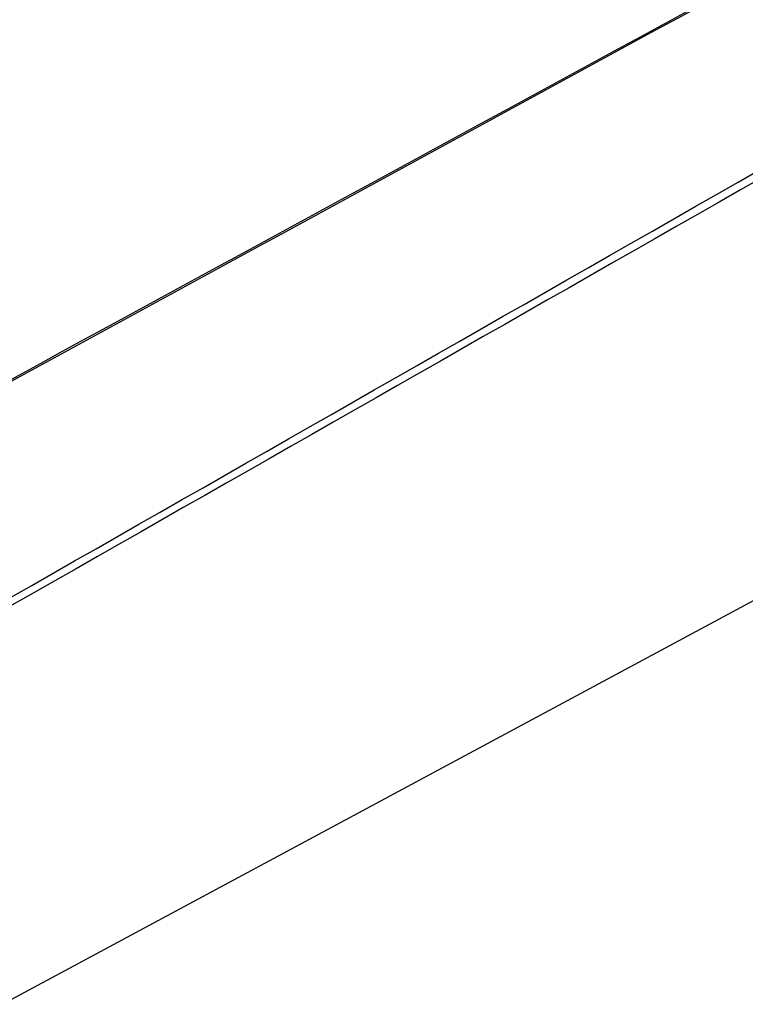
# Model space of a CAD drawing. Header units: millimetres. Extents: x 15231 to 16570, y 10019 to 11489.
# Tile 200 of 206: x 16420 to 16470, y 11026 to 11094. Entities that reach past the tile are written whole.
import ezdxf

# ---------------------------------------------------------------- set-up
doc = ezdxf.new("R2010")
doc.units = ezdxf.units.MM

msp = doc.modelspace()

# ---------------------------------------------------------------- linework, layer by layer
at = {"color": 7, "linetype": 'Continuous', "lineweight": 25}
msp.add_line((16419.042, 11026.029), (16508.197, 11073.964), dxfattribs=at)
for points in [[(16507.951, 11116.999), (16475.628, 11099.429), (16443.297, 11081.815), (16410.964, 11064.175)], [(16411.044, 11064.366), (16443.429, 11082.027), (16475.813, 11099.661), (16508.197, 11117.246)], [(16413.702, 11050.673), (16445.131, 11068.599), (16476.557, 11086.555), (16507.976, 11104.558)], [(16508.197, 11104.014), (16476.73, 11086.017), (16445.263, 11068.065), (16413.795, 11050.139)]]:
    msp.add_open_spline(points, degree=3, dxfattribs=at)

doc.saveas('drawing.dxf')
